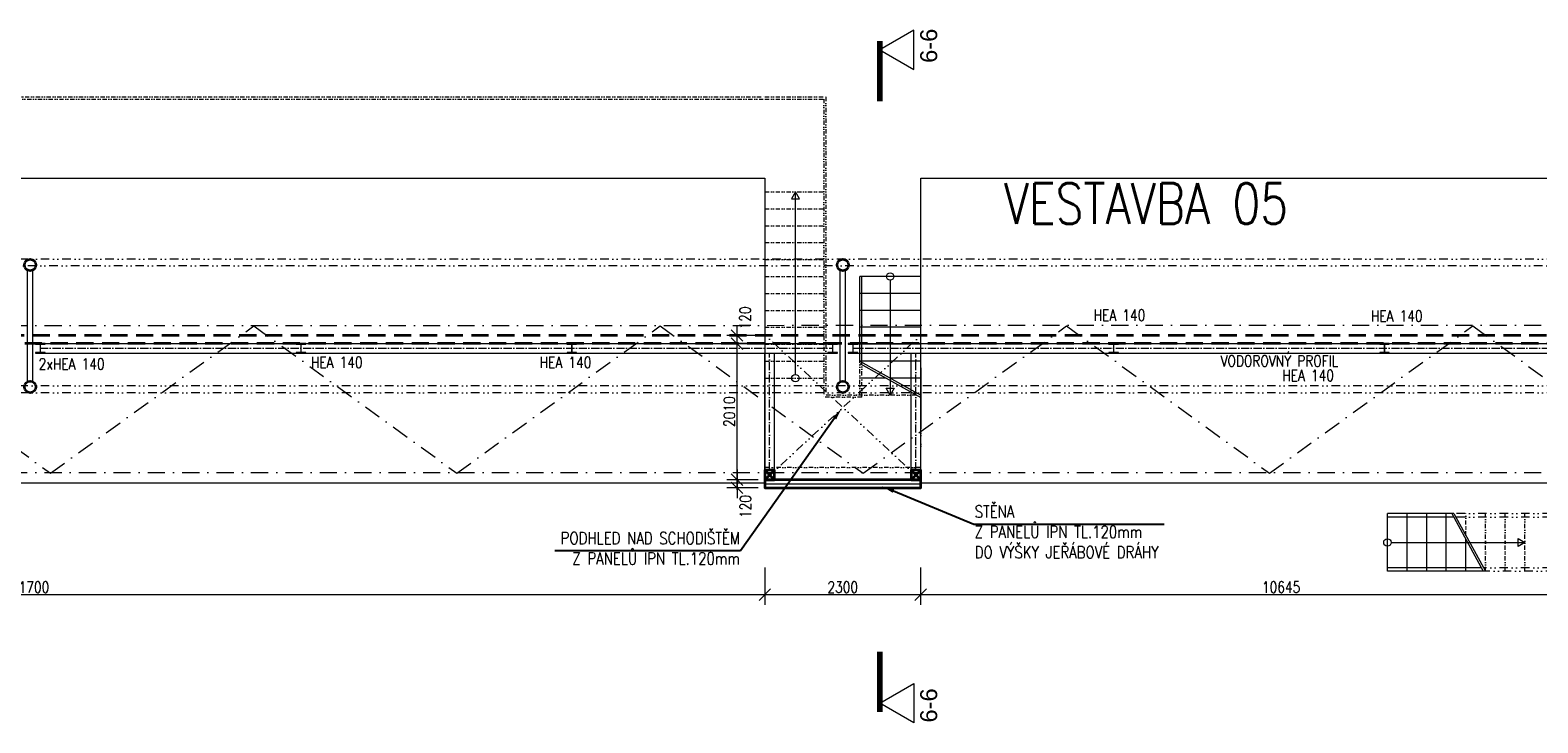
# Model space of a CAD drawing. Header units: millimetres. Extents: x -485339 to 350584, y -1189934 to 0.
# Tile 128 of 178: x 58704 to 80968, y -1146960 to -1136735. Entities that reach past the tile are written whole.
import ezdxf
from ezdxf import colors
from ezdxf.entities.mleader import LeaderData, LeaderLine
from ezdxf.math import Vec2, Vec3

# ---------------------------------------------------------------- set-up
doc = ezdxf.new("R2010")
doc.units = ezdxf.units.MM
doc.header["$LTSCALE"] = 10
for name, pattern in [('ACAD_ISO10W100', [18.5, 12, -3, 0.5, -3]), ('DASHDOT', [25.4, 12.7, -6.35, 0, -6.35]), ('DĚLICÍ2', [15.875, 6.35, -3.175, 0, -3.175, 0, -3.175]), ('ČÁRKOVANÁ', [19.05, 12.7, -6.35])]:
    doc.linetypes.add(name, pattern=pattern)
doc.layers.get('Defpoints').update_dxf_attribs({"color": 201})
for name, color, linetype, lineweight in [('N_kóty', 10, 'Continuous', 18), ('N_popis', 10, 'Continuous', 18), ('N_čáry_dělící stěna', 212, 'ČÁRKOVANÁ', 35), ('N_čáry_nad', 10, 'DĚLICÍ2', 18), ('N_čáry_obv.plášt', 212, 'Continuous', 18), ('N_čáry_obv.plášt_obrys', 212, 'Continuous', 35), ('St_popis', 250, 'Continuous', 18), ('St_sloupy_konstrukce haly', 5, 'Continuous', 35), ('St_sloupy_opláštění_půdorys', 25, 'Continuous', 35), ('St_čáry_nad', 250, 'DĚLICÍ2', 18), ('St_čáry_obrys', 5, 'Continuous', 35), ('St_čáry_osy', 250, 'DASHDOT', 18), ('St_čáry_plné', 250, 'Continuous', 18)]:
    doc.layers.add(name, color=color, linetype=linetype, lineweight=lineweight)
doc.layers.add('N_profily', color=7, linetype='Continuous', lineweight=18, true_color=0x2424ff)
doc.layers.add('N_PROFILY_KOTY', color=7, linetype='Continuous', lineweight=18, true_color=0x2424ff)
doc.styles.add('Andy', font='arial.ttf')
doc.styles.get("Standard").update_dxf_attribs({"font": 'simplex.shx', "width": 0.8})
doc.linetypes.add('ZIGZAG', pattern='A,0.00254,-5.08,[131,ltypeshp.shx,S=5.08,R=0,X=-5.08,Y=0],-10.16,[131,ltypeshp.shx,S=5.08,R=180,X=5.08,Y=0],-5.08', length=20.32254)
doc.dimstyles.new('stavebníM100', dxfattribs={"dimtxt": 165, "dimasz": 170, "dimexe": 150, "dimexo": 100, "dimgap": 30, "dimtad": 1, "dimdec": 0, "dimtxsty": 'Standard', "dimblk": 'OBLIQUE', "dimcen": -2.5, "dimdle": 150, "dimclrd": 256, "dimclre": 256, "dimclrt": 256, "dimadec": 4, "dimazin": 0, "dimtfac": 1, "dimtdec": 0, "dimtmove": 2, "dimatfit": 3, "dimldrblk": 'OBLIQUE', "dimfxl": 400, "dimfxlon": 1, "dimlwd": -1, "dimlwe": -1, "dimarcsym": 0})

# ---------------------------------------------------------------- blocks, each defined once
blk = doc.blocks.new('G$CD8A98CDB')
at = {"layer": 'St_sloupy_konstrukce haly', "color": 250, "lineweight": 18, "ltscale": 2}
for points in [[(-825, 0), (825, 0)], [(-825, -80), (825, -80)]]:
    blk.add_lwpolyline(points, dxfattribs=at)
at = {"layer": 'St_sloupy_konstrukce haly', "ltscale": 2}
for centre in [(-900, -40), (900, -40)]:
    blk.add_circle(centre, 85, dxfattribs=at)
blk = doc.blocks.new('G$C2F820337')
at = {"layer": 'St_sloupy_opláštění_půdorys', "ltscale": 2}
blk.add_lwpolyline([(-70, -70), (70, -70), (70, 70), (-70, 70)], close=True, dxfattribs=at)
for points in [[(-70, 70), (70, -70)], [(70, 70), (-70, -70)]]:
    blk.add_lwpolyline(points, dxfattribs=at)
blk = doc.blocks.new('G$C4E362255')
at = {"layer": 'St_čáry_nad'}
for points in [[(31280, 0), (31280, 1200), (50630, 1200), (51530, 1200), (51530, -3200)], [(31310, 0), (31310, 1170), (50630, 1170), (51500, 1170), (51500, -3230)], [(50630, -200), (51530, -200)], [(50630, -450), (51530, -450)], [(50630, -700), (51530, -700)], [(50630, -950), (51530, -950)], [(50630, -1200), (51530, -1200)], [(50630, -1450), (51530, -1450)], [(50630, -1700), (51530, -1700)], [(50630, -1950), (51530, -1950)], [(50630, -2200), (51530, -2200)], [(50630, -2450), (51530, -2450)], [(50630, -2700), (51530, -2700)], [(52030, -3200), (52030, -2700)], [(52060, -3230), (52060, -2717)], [(50630, -2950), (51530, -2950)], [(52930, -4050), (52930, -3034)], [(52060, -3230), (51500, -3230)], [(52868, -3200), (51530, -3200)], [(52930, -4271), (50630, -4271)], [(52930, -4450), (50630, -4450)], [(60982, -5272), (60982, -4950)], [(61272, -5800), (61272, -4950)], [(61562, -5800), (61562, -4950)], [(61852, -5800), (61852, -4950)]]:
    blk.add_lwpolyline(points, dxfattribs=at)
at = {"layer": 'St_čáry_nad', "ltscale": 2}
for points in [[(64782, -4950), (60805, -4950)], [(64782, -5000), (60833, -5000)], [(65732, -5750), (61245, -5750)], [(65782, -5800), (61272, -5800)]]:
    blk.add_lwpolyline(points, dxfattribs=at)
at = {"layer": 'St_čáry_plné'}
for points in [[(50630, -4500), (28930, -4500), (28930, 0), (50630, 0)], [(52930, -4500), (52930, 0), (63240, 0), (63240, -1300), (73930, -1300), (73930, -4950), (64430, -4950), (64430, -4500)]]:
    blk.add_lwpolyline(points, close=True, dxfattribs=at)
at = {"layer": 'St_čáry_plné', "ltscale": 2}
for points in [[(51080, -200), (51021, -301), (51139, -301)], [(52480, -3200), (52421, -3099), (52539, -3099)], [(61852, -5375), (61751, -5434), (61751, -5316)]]:
    blk.add_lwpolyline(points, close=True, dxfattribs=at)
for points in [[(51080, -2895), (51080, -200)], [(52480, -1505), (52480, -3200)], [(59877, -5375), (61852, -5375)]]:
    blk.add_lwpolyline(points, dxfattribs=at)
at = {"layer": 'St_čáry_plné'}
for points in [[(52930, -3034), (52930, -1250)], [(52030, -2700), (52030, -1450)], [(52930, -1450), (52030, -1450)], [(52060, -2717), (52060, -1450)], [(52930, -1700), (52030, -1700)], [(52930, -1950), (52030, -1950)], [(52930, -2200), (52030, -2200)], [(52930, -2450), (52030, -2450)], [(52930, -2700), (52030, -2700)], [(52030, -2700), (52930, -3200)], [(52030, -2734), (52930, -3234)], [(52930, -2800), (52930, -3700)], [(52418, -2950), (52030, -2950)], [(52930, -2950), (52480, -2950)], [(60805, -4950), (59822, -4950)], [(59822, -5800), (59822, -4950)], [(60799, -5000), (59822, -5000)], [(60112, -5800), (60112, -4950)], [(60402, -5800), (60402, -4950)], [(60692, -5800), (60692, -4950)], [(60771, -4950), (61238, -5800)], [(60805, -4950), (61272, -5800)], [(60982, -5800), (60982, -5334)], [(61210, -5750), (59822, -5750)], [(61272, -5800), (59822, -5800)]]:
    blk.add_lwpolyline(points, dxfattribs=at)
at = {"layer": 'St_čáry_plné', "ltscale": 2}
for centre in [(52480, -1450), (51080, -2950), (59822, -5375)]:
    blk.add_circle(centre, 54.6, dxfattribs=at)
at = {"layer": 'St_sloupy_opláštění_půdorys', "ltscale": 2}
for p in [(50700, -4380), (52860, -4380)]:
    blk.add_blockref('G$C2F820337', p, dxfattribs=at)
at = {"layer": 'St_popis', "width": 0.8}
blk.add_text('VESTAVBA 05', height=600, dxfattribs=at).set_placement((54160, -674))
blk = doc.blocks.new('_OBLIQUE')
at = {"color": 0, "linetype": 'ByBlock'}
blk.add_line((-0.5, -0.5), (0.5, 0.5), dxfattribs=at)
blk = doc.blocks.new('*D7774')
at = {"layer": 'Defpoints', "color": 0}
for p in [(71854, -1144017), (82499, -1144386), (71854, -1145069)]:
    blk.add_point(p, dxfattribs=at)
at = {"layer": 'N_kóty'}
for p, q in [((71854, -1144669), (71854, -1145219)), ((82499, -1144669), (82499, -1145219)), ((82649, -1145069), (71704, -1145069))]:
    blk.add_line(p, q, dxfattribs=at)
at = {"layer": 'N_kóty', "linetype": 'ByBlock', "xscale": 170, "yscale": 170, "zscale": 170, "rotation": 180}
blk.add_blockref('_OBLIQUE', (71854, -1145069), dxfattribs=at)
at = {"layer": 'N_kóty', "linetype": 'ByBlock', "xscale": 170, "yscale": 170, "zscale": 170}
blk.add_blockref('_OBLIQUE', (82499, -1145069), dxfattribs=at)
at = {"layer": 'N_kóty', "insert": (77177, -1144957), "char_height": 165, "attachment_point": 5}
blk.add_mtext('10645', dxfattribs=at)
blk = doc.blocks.new('*D7775')
at = {"layer": 'Defpoints', "color": 0}
for p in [(69554, -1144017), (71854, -1144017), (69554, -1145069)]:
    blk.add_point(p, dxfattribs=at)
at = {"layer": 'N_kóty'}
for p, q in [((69554, -1144669), (69554, -1145219)), ((71854, -1144669), (71854, -1145219)), ((72004, -1145069), (69404, -1145069))]:
    blk.add_line(p, q, dxfattribs=at)
at = {"layer": 'N_kóty', "linetype": 'ByBlock', "xscale": 170, "yscale": 170, "zscale": 170, "rotation": 180}
blk.add_blockref('_OBLIQUE', (69554, -1145069), dxfattribs=at)
at = {"layer": 'N_kóty', "linetype": 'ByBlock', "xscale": 170, "yscale": 170, "zscale": 170}
blk.add_blockref('_OBLIQUE', (71854, -1145069), dxfattribs=at)
at = {"layer": 'N_kóty', "insert": (70704, -1144957), "char_height": 165, "attachment_point": 5}
blk.add_mtext('2300', dxfattribs=at)
blk = doc.blocks.new('*D7776')
at = {"layer": 'Defpoints', "color": 0}
for p in [(47854, -1144007), (69554, -1144017), (47854, -1145069)]:
    blk.add_point(p, dxfattribs=at)
at = {"layer": 'N_kóty'}
for p, q in [((47854, -1144669), (47854, -1145219)), ((69554, -1144669), (69554, -1145219)), ((69704, -1145069), (47704, -1145069))]:
    blk.add_line(p, q, dxfattribs=at)
at = {"layer": 'N_kóty', "linetype": 'ByBlock', "xscale": 170, "yscale": 170, "zscale": 170, "rotation": 180}
blk.add_blockref('_OBLIQUE', (47854, -1145069), dxfattribs=at)
at = {"layer": 'N_kóty', "linetype": 'ByBlock', "xscale": 170, "yscale": 170, "zscale": 170}
blk.add_blockref('_OBLIQUE', (69554, -1145069), dxfattribs=at)
at = {"layer": 'N_kóty', "insert": (58704, -1144957), "char_height": 165, "attachment_point": 5}
blk.add_mtext('21700', dxfattribs=at)
blk = doc.blocks.new('*D7782')
at = {"layer": 'Defpoints', "color": 0}
for p in [(69143, -1141362), (69554, -1141362), (69554, -1143372)]:
    blk.add_point(p, dxfattribs=at)
at = {"layer": 'N_kóty'}
for p, q in [((69143, -1143522), (69143, -1141212)), ((69454, -1141362), (68993, -1141362)), ((69454, -1143372), (68993, -1143372))]:
    blk.add_line(p, q, dxfattribs=at)
at = {"layer": 'N_kóty', "linetype": 'ByBlock', "xscale": 170, "yscale": 170, "zscale": 170}
for p, rotation in [((69143, -1141362), 90), ((69143, -1143372), 270)]:
    blk.add_blockref('_OBLIQUE', p, dxfattribs=dict(at, rotation=rotation))
at = {"layer": 'N_kóty', "insert": (69030, -1142367), "char_height": 165, "attachment_point": 5, "rotation": 90}
blk.add_mtext('2010', dxfattribs=at)
blk = doc.blocks.new('*D7784')
at = {"layer": 'Defpoints', "color": 0}
for p in [(69143, -1141242), (69554, -1141242), (69554, -1141362)]:
    blk.add_point(p, dxfattribs=at)
at = {"layer": 'N_kóty'}
for p, q in [((69143, -1141512), (69143, -1141092)), ((69454, -1141242), (68993, -1141242)), ((69454, -1141362), (68993, -1141362))]:
    blk.add_line(p, q, dxfattribs=at)
at = {"layer": 'N_kóty', "linetype": 'ByBlock', "xscale": 170, "yscale": 170, "zscale": 170}
for p, rotation in [((69143, -1141242), 90), ((69143, -1141362), 270)]:
    blk.add_blockref('_OBLIQUE', p, dxfattribs=dict(at, rotation=rotation))
at = {"layer": 'N_kóty', "insert": (69262, -1140984), "char_height": 165, "attachment_point": 5, "rotation": 90}
blk.add_mtext('120', dxfattribs=at)
blk = doc.blocks.new('*D7785')
at = {"layer": 'Defpoints', "color": 0}
for p in [(69554, -1143372), (69143, -1143492), (69554, -1143492)]:
    blk.add_point(p, dxfattribs=at)
at = {"layer": 'N_kóty'}
for p, q in [((69143, -1143222), (69143, -1143642)), ((69454, -1143372), (68993, -1143372)), ((69454, -1143492), (68993, -1143492))]:
    blk.add_line(p, q, dxfattribs=at)
at = {"layer": 'N_kóty', "linetype": 'ByBlock', "xscale": 170, "yscale": 170, "zscale": 170}
for p, rotation in [((69143, -1143372), 90), ((69143, -1143492), 270)]:
    blk.add_blockref('_OBLIQUE', p, dxfattribs=dict(at, rotation=rotation))
at = {"layer": 'N_kóty', "insert": (69267, -1143768), "char_height": 165, "attachment_point": 5, "rotation": 90}
blk.add_mtext('120', dxfattribs=at)

msp = doc.modelspace()

# ---------------------------------------------------------------- linework, layer by layer
at = {"layer": 'N_profily', "lineweight": 18}
for points in [[(58784.5, -1141361.9), (70624.5, -1141361.9)], [(70784.5, -1141361.9), (82359.5, -1141361.9)], [(58784.5, -1141502), (70484.5, -1141502)], [(69554.5, -1143231.9), (69554.5, -1141502)], [(69694.5, -1143231.9), (69694.5, -1141502)], [(70784.5, -1141501.9), (82359.5, -1141501.9)], [(71714.5, -1143231.9), (71714.5, -1141502)], [(71854.5, -1143231.9), (71854.5, -1141502)]]:
    msp.add_lwpolyline(points, dxfattribs=at)
for points in [[(58850.5, -1141370.5), (58850.5, -1141493.5), (58784.5, -1141493.5), (58784.5, -1141502), (58924.5, -1141502), (58924.5, -1141493.5), (58858.5, -1141493.5), (58858.5, -1141370.5), (58924.5, -1141370.5), (58924.5, -1141362), (58784.5, -1141362), (58784.5, -1141370.5)], [(62700.5, -1141370.5), (62700.5, -1141493.5), (62634.5, -1141493.5), (62634.5, -1141502), (62774.5, -1141502), (62774.5, -1141493.5), (62708.5, -1141493.5), (62708.5, -1141370.5), (62774.5, -1141370.5), (62774.5, -1141362), (62634.5, -1141362), (62634.5, -1141370.5)], [(66700.5, -1141370.5), (66700.5, -1141493.5), (66634.5, -1141493.5), (66634.5, -1141502), (66774.5, -1141502), (66774.5, -1141493.5), (66708.5, -1141493.5), (66708.5, -1141370.5), (66774.5, -1141370.5), (66774.5, -1141362), (66634.5, -1141362), (66634.5, -1141370.5)], [(70550.5, -1141370.5), (70550.5, -1141493.5), (70484.5, -1141493.5), (70484.5, -1141502), (70624.5, -1141502), (70624.5, -1141493.5), (70558.5, -1141493.5), (70558.5, -1141370.5), (70624.5, -1141370.5), (70624.5, -1141362), (70484.5, -1141362), (70484.5, -1141370.5)], [(70850.5, -1141370.5), (70850.5, -1141493.5), (70784.5, -1141493.5), (70784.5, -1141502), (70924.5, -1141502), (70924.5, -1141493.5), (70858.5, -1141493.5), (70858.5, -1141370.5), (70924.5, -1141370.5), (70924.5, -1141362), (70784.5, -1141362), (70784.5, -1141370.5)], [(74700.5, -1141370.5), (74700.5, -1141493.5), (74634.5, -1141493.5), (74634.5, -1141502), (74774.5, -1141502), (74774.5, -1141493.5), (74708.5, -1141493.5), (74708.5, -1141370.5), (74774.5, -1141370.5), (74774.5, -1141362), (74634.5, -1141362), (74634.5, -1141370.5)], [(78700.5, -1141370.5), (78700.5, -1141493.5), (78634.5, -1141493.5), (78634.5, -1141502), (78774.5, -1141502), (78774.5, -1141493.5), (78708.5, -1141493.5), (78708.5, -1141370.5), (78774.5, -1141370.5), (78774.5, -1141362), (78634.5, -1141362), (78634.5, -1141370.5)]]:
    msp.add_lwpolyline(points, close=True, dxfattribs=at)
at = {"layer": 'N_profily', "linetype": 'ACAD_ISO10W100', "lineweight": 18}
for points in [[(58850.5, -1141432), (70558.5, -1141432)], [(70850.5, -1141432), (82425.5, -1141432)], [(69624.5, -1143231.9), (69624.5, -1141502)], [(71784.5, -1143231.9), (71784.5, -1141502)]]:
    msp.add_lwpolyline(points, dxfattribs=at)
at = {"layer": 'N_čáry_dělící stěna', "ltscale": 2}
for points in [[(82499.5, -1141361.9), (16899.5, -1141361.9)], [(82619.5, -1141241.9), (17019.5, -1141241.9)]]:
    msp.add_lwpolyline(points, dxfattribs=at)
at = {"layer": 'N_čáry_nad', "ltscale": 2}
for points in [[(71854.5, -1143371.9), (69554.5, -1141231.9)], [(69554.5, -1143371.9), (71854.5, -1141241.9)]]:
    msp.add_lwpolyline(points, dxfattribs=at)
at = {"layer": 'N_čáry_obv.plášt', "linetype": 'ZIGZAG'}
msp.add_lwpolyline([(69554.5, -1143431.9), (71854.5, -1143431.9)], dxfattribs=at)
at = {"layer": 'N_čáry_obv.plášt_obrys'}
msp.add_lwpolyline([(71854.5, -1143371.9), (69554.5, -1143371.9), (69554.5, -1143491.9), (71854.5, -1143491.9)], close=True, dxfattribs=at)
at = {"layer": 'St_popis'}
for points in [[(71249.7, -1137025.4), (71751.9, -1137315.4), (71751.9, -1136735.4)], [(71249.7, -1146670.2), (71751.9, -1146380.2), (71751.9, -1146960.2)]]:
    msp.add_lwpolyline(points, close=True, dxfattribs=at)
at = {"layer": 'St_popis', "linetype": 'DASHDOT', "ltscale": 2, "const_width": 83.3}
for points in [[(71249.7, -1136896.5), (71249.7, -1137787.7)], [(71249.7, -1146799.2), (71249.7, -1145907.9)]]:
    msp.add_lwpolyline(points, dxfattribs=at)
at = {"layer": 'St_čáry_nad', "ltscale": 2}
for points in [[(98064.2, -1140116.6), (2009.5, -1140116.6)], [(95331.7, -1140216.6), (2009.5, -1140216.6)], [(98064.2, -1141986.6), (2009.5, -1141986.6)], [(98064.2, -1142086.6), (2009.5, -1142086.6)]]:
    msp.add_lwpolyline(points, dxfattribs=at)
at = {"layer": 'St_čáry_osy', "ltscale": 2}
for points in [[(2009.5, -1141101.6), (98064.2, -1141088.7)], [(56009.5, -1141101.6), (59005.2, -1143274.1), (62009.5, -1141101.6)], [(62009.5, -1141101.6), (65005.2, -1143274.1), (68009.5, -1141101.6)], [(68009.5, -1141101.6), (71005.2, -1143274.1), (74009.5, -1141101.6)], [(74009.5, -1141101.6), (77005.2, -1143274.1), (80009.5, -1141101.6)], [(80009.5, -1141101.6), (83005.2, -1143274.1), (86009.5, -1141101.6)], [(2009.5, -1143274.1), (98064.2, -1143261.2)]]:
    msp.add_lwpolyline(points, dxfattribs=at)

# ---------------------------------------------------------------- block references
at = {"layer": 'St_sloupy_konstrukce haly', "ltscale": 2, "rotation": 90}
for p in [(58664.5, -1141101.6), (70664.5, -1141101.6)]:
    msp.add_blockref('G$CD8A98CDB', p, dxfattribs=at)
at = {"layer": 'St_čáry_obrys'}
msp.add_blockref('G$C4E362255', (18924.5, -1138921.9), dxfattribs=at)

# ---------------------------------------------------------------- texts
at = {"layer": 'N_PROFILY_KOTY', "lineweight": 18, "width": 0.8}
for s, p in [('HEA 140', (74407.7, -1141024.6)), ('HEA 140', (78501.7, -1141036.6)), ('2xHEA 140', (58830, -1141745.5)), ('HEA 140', (62849.2, -1141720.6)), ('HEA 140', (66228.2, -1141721.6)), ('VODOROVNÝ PROFIL', (76283, -1141701)), ('HEA 140', (77193, -1141914.5))]:
    msp.add_text(s, height=165, dxfattribs=at).set_placement(p)
at = {"layer": 'St_popis', "style": 'Andy'}
for p in [(72097.9, -1137218.5), (72097.9, -1146955.8)]:
    msp.add_text('6-6', height=250, rotation=90, dxfattribs=at).set_placement(p)

# ---------------------------------------------------------------- dimensions: what is measured, and where the dimension line sits
at = {"layer": 'N_kóty'}
for base, p1, p2, picture, middle in [((69142.9, -1141241.9), (69554.5, -1141361.9), (69554.5, -1141241.9), '*D7784', (69262, -1140984)), ((69142.9, -1143491.9), (69554.5, -1143371.9), (69554.5, -1143491.9), '*D7785', (69266.9, -1143768.4))]:
    dim = msp.add_linear_dim(base=base, p1=p1, p2=p2, angle=90, dimstyle='stavebníM100', dxfattribs=at)
    dim.commit()
    dim.dimension.update_dxf_attribs({"geometry": picture, "text_midpoint": middle, "dimtype": 160})
dim = msp.add_linear_dim(base=(69142.9, -1141361.9), p1=(69554.5, -1143371.9), p2=(69554.5, -1141361.9), angle=90, dimstyle='stavebníM100', dxfattribs=at)
dim.commit()
dim.dimension.update_dxf_attribs({"geometry": '*D7782', "text_midpoint": (69030.4, -1142366.9)})
for base, p1, p2, picture, middle in [((47854.5, -1145069.2), (69554.5, -1144016.6), (47854.5, -1144006.6), '*D7776', (58704.5, -1144956.7)), ((69554.5, -1145069.2), (71854.5, -1144016.6), (69554.5, -1144016.6), '*D7775', (70704.5, -1144956.7)), ((71854.5, -1145069.2), (82499.5, -1144386.1), (71854.5, -1144016.6), '*D7774', (77177, -1144956.7))]:
    dim = msp.add_linear_dim(base=base, p1=p1, p2=p2, dimstyle='stavebníM100', dxfattribs=at)
    dim.commit()
    dim.dimension.update_dxf_attribs({"geometry": picture, "text_midpoint": middle})

# ---------------------------------------------------------------- leaders
at = {"layer": 'N_popis'}
ml = msp.add_multileader_mtext('Standard', dxfattribs=at)
ml.set_content('PODHLED NAD SCHODIŠTĚM\\PZ PANELŮ IPN TL.120mm ')
ml.set_leader_properties()
ml.build(insert=Vec2(0, 0))
ml.multileader.update_dxf_attribs({"text_left_attachment_type": 6, "text_right_attachment_type": 6, "arrow_head_size": 180})
ctx = ml.context
ctx.base_point, ctx.char_height, ctx.arrow_head_size, ctx.plane_origin = Vec3(66214.2, -1144422), 180, 180, Vec3(69973.7, -1143457.6)
ctx.left_attachment, ctx.right_attachment, ctx.text_align_type = 6, 6, 2
notes = []
notes.append((ctx, [(0, (1, 1, 0), (69195.4, -1144422), (-1, 0), 8, [(0, [(70687.1, -1142318.1)], 0, [])])]))
ctx.mtext.insert, ctx.mtext.alignment, ctx.mtext.flow_direction = Vec3(69185.4, -1144144.3), 3, 5
ml = msp.add_multileader_mtext('Standard', dxfattribs=at)
ml.set_content('STĚNA \\PZ PANELŮ IPN TL.120mm \\PDO VÝŠKY JEŘÁBOVÉ DRÁHY ')
ml.set_leader_properties()
ml.build(insert=Vec2(0, 0))
ml.multileader.update_dxf_attribs({"text_left_attachment_type": 6, "text_right_attachment_type": 6, "arrow_head_size": 180})
ctx = ml.context
ctx.base_point, ctx.char_height, ctx.arrow_head_size, ctx.plane_origin = Vec3(72649.7, -1144029.1), 180, 180, Vec3(73440, -1143064.7)
ctx.left_attachment, ctx.right_attachment = 6, 6
notes.append((ctx, [(0, (1, 1, 0), (72641.7, -1144029.1), (1, 0), 8, [(0, [(71285.1, -1143468.3)], 0, [])])]))
ctx.mtext.insert, ctx.mtext.flow_direction = Vec3(72651.7, -1143751.4), 5
for ctx, leaders in notes:
    for number, flags, end, landing, length, lines in leaders:
        leader = LeaderData()
        leader.index, (leader.has_last_leader_line, leader.has_dogleg_vector, leader.attachment_direction) = number, flags
        leader.last_leader_point, leader.dogleg_vector, leader.dogleg_length = Vec3(end), Vec3(landing), length
        for number, points, colour, breaks in lines:
            line = LeaderLine()
            line.index, line.vertices, line.color, line.breaks = number, Vec3.list(points), colors.encode_raw_color(colour), breaks
            leader.lines.append(line)
        ctx.leaders.append(leader)

doc.saveas('drawing.dxf')
